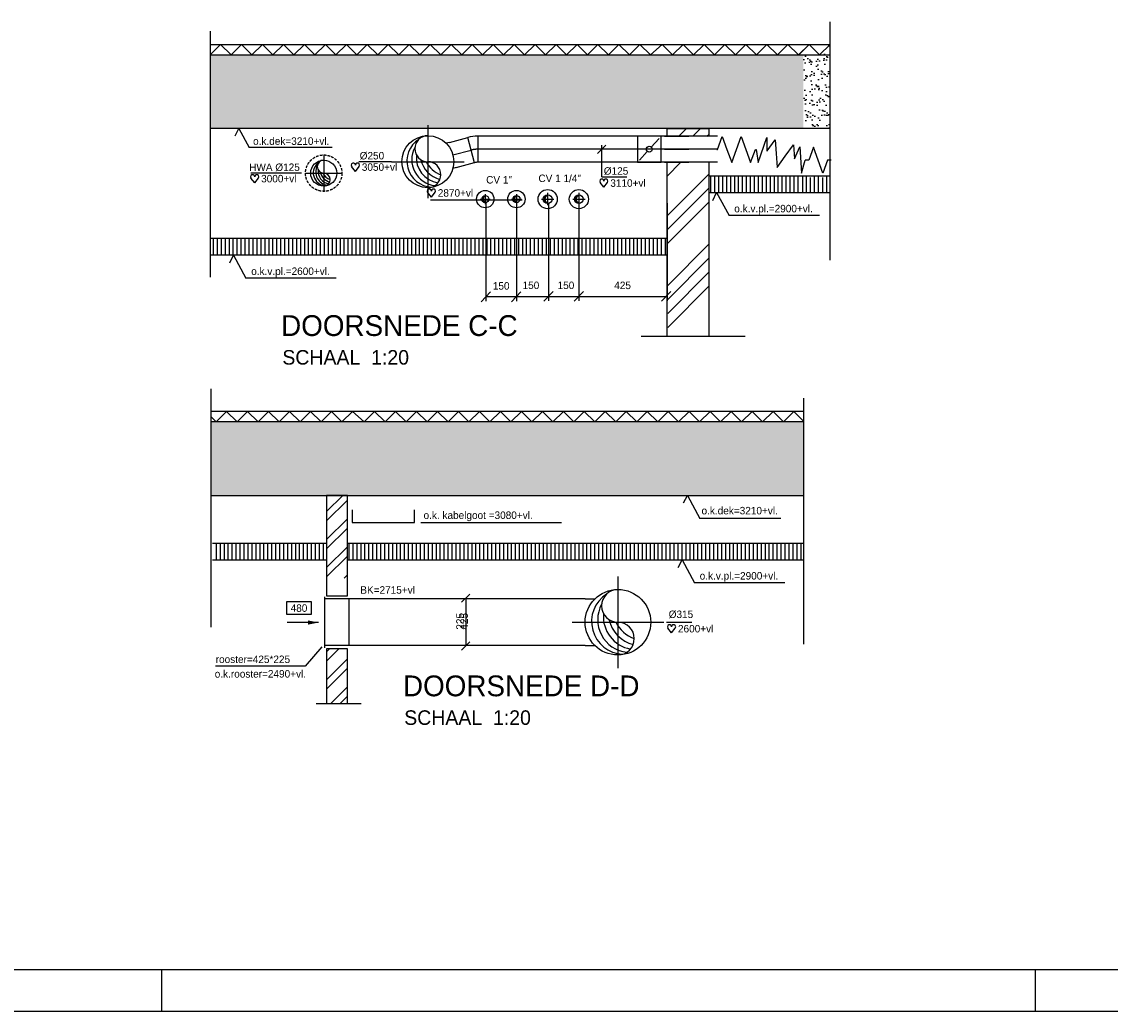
# Model space of a CAD drawing. Extents: x -39327 to 109237, y 358172 to 442272.
# Tile 29 of 96: x 42875 to 69030, y 358172 to 381961. Entities that reach past the tile are written whole.
import ezdxf
from ezdxf.enums import TextEntityAlignment as Align

# ---------------------------------------------------------------- set-up
doc = ezdxf.new("R2010")
doc.units = 0
doc.header["$LTSCALE"] = 100
for name, pattern in [('2322107', [2000, 1000, 1000]), ('CENTER2', [11.25, 7.5, -1.25, 1.25, -1.25]), ('CENTER4', [5, 3.125, -0.625, 0.625, -0.625]), ('HIDDEN4', [0.9375, 0.625, -0.3125]), ('LURETOUR', [6, 4, -2])]:
    doc.linetypes.add(name, pattern=pattern)
doc.layers.get('0').update_dxf_attribs({"linetype": 'CONTINUOUS'})
doc.layers.get('DEFPOINTS').update_dxf_attribs({"linetype": 'CONTINUOUS'})
for name, color, linetype in [('00KAD025', 2, 'CONTINUOUS'), ('00KAD070', 5, 'CONTINUOUS'), ('BOUW', 8, 'CONTINUOUS'), ('WL561---_AANVOER', 4, 'CONTINUOUS'), ('WL570---', 3, 'CONTINUOUS'), ('WL570---_HARTLIJN', 1, 'CONTINUOUS'), ('WL570---_RETOUR', 3, 'CONTINUOUS'), ('WM561---', 1, 'CONTINUOUS'), ('WM570---', 1, 'CONTINUOUS')]:
    doc.layers.add(name, color=color, linetype=linetype)
doc.styles.add('BURO-018', font='BUROFONT.shx', dxfattribs={"height": 180})
doc.styles.add('BURO-035', font='BUROFONT.shx', dxfattribs={"height": 350})
doc.styles.add('BURO-050', font='BUROFONT.shx', dxfattribs={"height": 500})

# ---------------------------------------------------------------- blocks, each defined once
blk = doc.blocks.new('HART')
at = {"color": 1}
for q in [(-40, 52), (40, 52)]:
    blk.add_line((0, 0), q, dxfattribs=at)
for centre, start, end in [((-22, 66), 0, 217.1867), ((22, 66), 322.8133, 180)]:
    blk.add_arc(centre, 22.1, start, end, dxfattribs=at)
blk = doc.blocks.new('LU-1-KI2')
at = {"color": 0, "linetype": 'CONTINUOUS'}
blk.add_circle((0, 0), 0.5, dxfattribs=at)
for centre, start, end in [((0.098, 0.01), 122.9221, 266.9628), ((0.191, 0.038), 151.6522, 263.7819), ((0.278, 0.084), 174.6069, 260.2716), ((0.354, 0.146), 192.3501, 256.1233), ((0.416, 0.222), 206.1028, 250.6419)]:
    blk.add_arc(centre, 0.5, start, end, dxfattribs=at)
at = {"layer": 'WL570---_HARTLIJN', "linetype": 'CENTER4'}
for p, q in [((0, 0.7), (0, -0.7)), ((-0.7, 0), (0.7, 0))]:
    blk.add_line(p, q, dxfattribs=at)
at = {"layer": 'WL570---_HARTLIJN', "color": 0, "linetype": 'CONTINUOUS'}
for centre, start, end in [((0, 0.25), 90, 270), ((0, -0.25), 270, 90)]:
    blk.add_arc(centre, 0.25, start, end, dxfattribs=at)
blk = doc.blocks.new('LU-1D-K-7D')
at = {"color": 0, "linetype": 'CONTINUOUS'}
for p, q in [((-0.5, 62.5), (0.5, 62.5)), ((-0.5, -62.5), (0.5, -62.5))]:
    blk.add_line(p, q, dxfattribs=at)
at = {"layer": 'WL570---_HARTLIJN', "linetype": 'CENTER2'}
blk.add_line((-0.5, 0), (0.5, 0), dxfattribs=at)
blk = doc.blocks.new('LU-1D-B--1-7DF7D')
at = {"color": 0, "linetype": 'CONTINUOUS'}
for p, q in [((-16.5, -62.5), (-16.5, 62.5)), ((32.1, 56.1), (-0.3, -64.6))]:
    blk.add_line(p, q, dxfattribs=at)
for radius in [187.5, 62.5]:
    blk.add_arc((-16.5, -125), radius, 75, 90, dxfattribs=at)
at = {"layer": 'WL570---_HARTLIJN', "linetype": 'CENTER4'}
blk.add_arc((-16.5, -125), 125, 75, 90, dxfattribs=at)
blk = doc.blocks.new('TR-LIZ')
at = {"color": 0, "linetype": 'CONTINUOUS'}
blk.add_circle((0, 0), 0.5, dxfattribs=at)
for centre, radius, start, end in [((0, 0), 0.4, 90, 270), ((0.02, 0), 0.4, 92.4503, 267.5497), ((0.04, 0), 0.402, 95.0009, 264.9991), ((0.05, 0), 0.404, 97.6518, 262.3482), ((0.07, 0), 0.407, 100.4024, 259.5976), ((0.09, 0), 0.411, 103.2521, 256.7479)]:
    blk.add_arc(centre, radius, start, end, dxfattribs=at)
at = {"layer": 'WL570---_HARTLIJN', "linetype": 'CENTER4'}
for p, q in [((-0.7, 0), (0.7, 0)), ((0, 0.7), (0, -0.7))]:
    blk.add_line(p, q, dxfattribs=at)
blk = doc.blocks.new('*U289', base_point=(53647, 377031))
at = {"color": 0, "linetype": 'CONTINUOUS'}
for p, q in [((53548, 377244), (53747, 377443)), ((53647, 376681), (53647, 377444)), ((53647, 376681), (54254, 376681))]:
    blk.add_line(p, q, dxfattribs=at)
at = {"layer": 'WM570---', "linetype": 'CONTINUOUS', "style": 'BURO-018'}
blk.add_text('%%c125', height=180, dxfattribs=at).set_placement((53697, 376731))
blk = doc.blocks.new('LU-2D-K-E1')
at = {"color": 0, "linetype": 'CONTINUOUS'}
for p, q in [((-0.5, 112.5), (0.5, 112.5)), ((-0.5, -112.5), (0.5, -112.5))]:
    blk.add_line(p, q, dxfattribs=at)
blk = doc.blocks.new('LU-ORND')
at = {"color": 0, "linetype": 'CONTINUOUS'}
for p, q in [((-3, 1.5), (-3, -1.5)), ((3, 1.5), (-3, 1.5)), ((3, -1.5), (3, 1.5)), ((-3, -1.5), (3, -1.5))]:
    blk.add_line(p, q, dxfattribs=at)
blk = doc.blocks.new('LU-1D-KL1-7D71')
at = {"color": 0, "linetype": 'CONTINUOUS'}
for p, q in [((-56.5, 62.5), (-56.5, -62.5)), ((56.5, 62.5), (-56.5, 62.5)), ((56.5, -62.5), (56.5, 62.5)), ((47, 52), (9.5, 10.5)), ((-9.5, -10.5), (-47, -52)), ((-56.5, -62.5), (56.5, -62.5))]:
    blk.add_line(p, q, dxfattribs=at)
blk.add_circle((0, 0), 14.1, dxfattribs=at)
blk = doc.blocks.new('LU-1D-BF--1-7D10BB')
at = {"color": 0, "linetype": 'CONTINUOUS'}
for p, q in [((-17.1, -62.8), (24.6, 57.3)), ((24.6, 57.3), (25.3, -7.3)), ((-26.4, 0), (-17.1, -62.8))]:
    blk.add_line(p, q, dxfattribs=at)
blk = doc.blocks.new('LU-1D-F-7DBD')
at = {"color": 0, "linetype": 'CONTINUOUS'}
for p, q in [((-91, 0), (-68.2, 62.5)), ((-68.2, 62.5), (-45.5, 0)), ((0, 0), (22.7, 62.5)), ((22.7, 62.5), (45.5, 0)), ((-94.7, 0), (-91, 0)), ((-45.5, 0), (-22.7, -62.5)), ((-22.7, -62.5), (0, 0)), ((45.5, 0), (68.2, -62.5)), ((68.2, -62.5), (91, 0)), ((91, 0), (94.7, 0))]:
    blk.add_line(p, q, dxfattribs=at)
blk = doc.blocks.new('LU-1D-BF-1-7D10BB')
at = {"color": 0, "linetype": 'CONTINUOUS'}
for p, q in [((-26.4, 0), (-17.1, 62.8)), ((-17.1, 62.8), (24.6, -57.3)), ((24.6, -57.3), (25.3, 7.3))]:
    blk.add_line(p, q, dxfattribs=at)
blk = doc.blocks.new('LU-1D-F-7D89')
at = {"color": 0, "linetype": 'CONTINUOUS'}
for p, q in [((-68.2, 0), (-45.5, 62.5)), ((-45.5, 62.5), (-22.7, 0)), ((22.7, 0), (45.5, 62.5)), ((45.5, 62.5), (68.2, 0)), ((-68.9, 0), (-68.2, 0)), ((-22.7, 0), (0, -62.5)), ((0, -62.5), (22.7, 0)), ((68.2, 0), (68.9, 0))]:
    blk.add_line(p, q, dxfattribs=at)
blk = doc.blocks.new('LU-1D-F-7D7C')
at = {"color": 0, "linetype": 'CONTINUOUS'}
for p, q in [((-45.5, 0), (-22.7, 62.5)), ((-22.7, 62.5), (0, 0)), ((-62, 0), (-45.5, 0)), ((0, 0), (22.7, -62.5)), ((22.7, -62.5), (45.5, 0)), ((45.5, 0), (62, 0))]:
    blk.add_line(p, q, dxfattribs=at)

msp = doc.modelspace()

# ---------------------------------------------------------------- hatches: boundary and pattern name
at = {"layer": 'WL570---_RETOUR'}
h = msp.add_hatch(dxfattribs=at)
h.set_pattern_fill('AR-SAND', color=8, scale=5, style=0)
h.set_pattern_definition([(37.5, (-200865.1, -1512094.6), (-8.000156, 244.706619), [0, -193.04, 0, -215.9, 0, -206.375]), (7.5, (-200865.1, -1512094.6), (224.76164, 358.41255), [0, -104.14, 0, -173.99, 0, -66.675]), (327.5, (-201021.3, -1512094.6), (395.496185, 0.718592), [0, -63.5, 0, -228.6, 0, -298.45]), (317.5, (-201021.3, -1512094.6), (381.778226, 111.46466), [0, -31.75, 0, -149.86, 0, -171.45])])
h.paths.add_polyline_path([(61644.9, 379396.5), (62296.8, 379396.5), (62296.8, 381411.3), (62047.7, 381164.1), (61644.9, 381164.1)])
h = msp.add_hatch(dxfattribs=at)
h.set_pattern_fill('AR-SAND', color=8, scale=5, style=0)
h.set_pattern_definition([(37.5, (-228927.75, -1564552.47), (-8.000156, 244.706619), [0, -193.04, 0, -215.9, 0, -206.375]), (7.5, (-228927.75, -1564552.47), (224.76164, 358.41255), [0, -104.14, 0, -173.99, 0, -66.675]), (327.5, (-229083.96, -1564552.47), (395.496185, 0.718592), [0, -63.5, 0, -228.6, 0, -298.45]), (317.5, (-229083.96, -1564552.47), (381.778226, 111.46466), [0, -31.75, 0, -149.86, 0, -171.45])])
h.paths.add_polyline_path([(61659.2, 379396.5), (61659.2, 381164.1), (54135.9, 381164.1), (47412, 381164.1), (47412, 379396.5)])
h = msp.add_hatch(dxfattribs=at)
h.set_pattern_fill('AR-SAND', color=8, scale=5, style=0)
h.set_pattern_definition([(142.5, (338010.12, -1573375.12), (8.000156, 244.706619), [0, -193.04, 0, -215.9, 0, -206.375]), (172.5, (338010.1, -1573375.12), (-224.76164, 358.41255), [0, -104.14, 0, -173.99, 0, -66.675]), (212.5, (338166.33, -1573375.12), (-395.496185, 0.718592), [0, -63.5, 0, -228.6, 0, -298.45]), (222.5, (338166.33, -1573375.12), (-381.778226, 111.46466), [0, -31.75, 0, -149.86, 0, -171.45])])
h.paths.add_polyline_path([(61670.4, 370573.9), (61670.4, 372341.5), (54946.4, 372341.5), (47423.2, 372341.5), (47423.2, 370573.9)])

# ---------------------------------------------------------------- linework, layer by layer
at = {"color": 1, "linetype": 'BYBLOCK'}
for p, q in [((54027.6, 377596.5), (54027.6, 375239.7)), ((54761.7, 377596.5), (54761.7, 375239.7)), ((55531.7, 377596.5), (55531.7, 375253.7)), ((56261.7, 377596.5), (56261.7, 375253.7)), ((56261.7, 377596.5), (56261.7, 375253.7)), ((58382.1, 377596.5), (58382.1, 375253.7)), ((53916.8, 375227.6), (54141.1, 375465.9)), ((54028.9, 375353.7), (56861.7, 375353.7)), ((54646, 375227.6), (54870.4, 375465.9)), ((55417.3, 375241.6), (55641.7, 375479.9)), ((56146.6, 375241.6), (56370.9, 375479.9)), ((56561.7, 375353.7), (58390.4, 375353.7)), ((58250.1, 375241.6), (58474.5, 375479.9))]:
    msp.add_line(p, q, dxfattribs=at)
at = {"layer": '00KAD025', "linetype": 'CONTINUOUS'}
for p, q in [((46237.4, 358171.9), (46237.4, 359171.9)), ((67237.4, 358171.9), (67237.4, 359171.9)), ((-39327.3, 358171.9), (109237.4, 358171.9))]:
    msp.add_line(p, q, dxfattribs=at)
at = {"layer": '00KAD070', "linetype": 'CONTINUOUS'}
msp.add_line((-38327.3, 359171.9), (108237.4, 359171.9), dxfattribs=at)
at = {"layer": 'BOUW'}
for p, q in [((62296.8, 376225.9), (62296.8, 381961.1)), ((47412, 375821), (47412, 381736)), ((47412, 381414.1), (54135.9, 381414.1)), ((54135.9, 381414.1), (62289.9, 381414.1)), ((47412, 381164.1), (54135.9, 381164.1)), ((54135.9, 381164.1), (62289.9, 381164.1)), ((62310.9, 379396.5), (47412, 379396.5)), ((59434.7, 377846.5), (59434.7, 378246.5)), ((59530, 377846.5), (59530, 378246.5)), ((59625.2, 377846.5), (59625.2, 378246.5)), ((59720.5, 377846.5), (59720.5, 378246.5)), ((59815.7, 377846.5), (59815.7, 378246.5)), ((59911, 377846.5), (59911, 378246.5)), ((60006.2, 377846.5), (60006.2, 378246.5)), ((60387.2, 377846.5), (60387.2, 378246.5)), ((60482.5, 377846.5), (60482.5, 378246.5)), ((60577.7, 377846.5), (60577.7, 378246.5)), ((60673, 377846.5), (60673, 378246.5)), ((60768.2, 377846.5), (60768.2, 378246.5)), ((60863.5, 377846.5), (60863.5, 378246.5)), ((60958.7, 377846.5), (60958.7, 378246.5)), ((61054, 377846.5), (61054, 378246.5)), ((61149.2, 377846.5), (61149.2, 378246.5)), ((61244.5, 377846.5), (61244.5, 378246.5)), ((61339.7, 377846.5), (61339.7, 378246.5)), ((61435, 377846.5), (61435, 378246.5)), ((61530.2, 377846.5), (61530.2, 378246.5)), ((61639.7, 377846.5), (61639.7, 378246.5)), ((61735, 377846.5), (61735, 378246.5)), ((61830.2, 377846.5), (61830.2, 378217.6)), ((61925.5, 377846.5), (61925.5, 378246.5)), ((62020.7, 377846.5), (62020.7, 378246.5)), ((62121.6, 377846.5), (62121.6, 378217.6)), ((62216.9, 377846.5), (62216.9, 378246.5)), ((47482.5, 376346.5), (47482.5, 376732.4)), ((47577.7, 376346.5), (47577.7, 376732.4)), ((47673, 376346.5), (47673, 376732.4)), ((47768.2, 376346.5), (47768.2, 376732.4)), ((47863.5, 376346.5), (47863.5, 376732.4)), ((47958.7, 376346.5), (47958.7, 376732.4)), ((48054, 376346.5), (48054, 376732.4)), ((48149.2, 376346.5), (48149.2, 376732.4)), ((48244.5, 376346.5), (48244.5, 376732.4)), ((48339.7, 376346.5), (48339.7, 376732.4)), ((48435, 376346.5), (48435, 376732.4)), ((48530.2, 376346.5), (48530.2, 376732.4)), ((48625.5, 376346.5), (48625.5, 376732.4)), ((48720.7, 376346.5), (48720.7, 376732.4)), ((48816, 376346.5), (48816, 376732.4)), ((48911.2, 376346.5), (48911.2, 376732.4)), ((49006.5, 376346.5), (49006.5, 376732.4)), ((49101.7, 376346.5), (49101.7, 376732.4)), ((49197, 376346.5), (49197, 376732.4)), ((49292.2, 376346.5), (49292.2, 376732.4)), ((49387.5, 376346.5), (49387.5, 376732.4)), ((49482.7, 376346.5), (49482.7, 376732.4)), ((49578, 376346.5), (49578, 376732.4)), ((49673.2, 376346.5), (49673.2, 376732.4)), ((49768.5, 376346.5), (49768.5, 376732.4)), ((49863.7, 376346.5), (49863.7, 376732.4)), ((49959, 376346.5), (49959, 376732.4)), ((50054.2, 376346.5), (50054.2, 376732.4)), ((50149.5, 376346.5), (50149.5, 376732.4)), ((50244.7, 376346.5), (50244.7, 376732.4)), ((50340, 376346.5), (50340, 376732.4)), ((50435.2, 376346.5), (50435.2, 376732.4)), ((50530.5, 376346.5), (50530.5, 376732.4)), ((50625.7, 376346.5), (50625.7, 376732.4)), ((50721, 376346.5), (50721, 376732.4)), ((50816.2, 376346.5), (50816.2, 376732.4)), ((50911.5, 376346.5), (50911.5, 376732.4)), ((51006.7, 376346.5), (51006.7, 376732.4)), ((51102, 376346.5), (51102, 376732.4)), ((51197.2, 376346.5), (51197.2, 376732.4)), ((51292.5, 376346.5), (51292.5, 376732.4)), ((51387.7, 376346.5), (51387.7, 376732.4)), ((51483, 376346.5), (51483, 376732.4)), ((51578.2, 376346.5), (51578.2, 376732.4)), ((51673.5, 376346.5), (51673.5, 376732.4)), ((51768.7, 376346.5), (51768.7, 376732.4)), ((51864, 376346.5), (51864, 376732.4)), ((51959.2, 376346.5), (51959.2, 376732.4)), ((52054.5, 376346.5), (52054.5, 376732.4)), ((52149.7, 376346.5), (52149.7, 376732.4)), ((52245, 376346.5), (52245, 376732.4)), ((52340.2, 376346.5), (52340.2, 376732.4)), ((52435.5, 376346.5), (52435.5, 376732.4)), ((52530.7, 376346.5), (52530.7, 376732.4)), ((52626, 376346.5), (52626, 376732.4)), ((52721.2, 376346.5), (52721.2, 376732.4)), ((52816.5, 376346.5), (52816.5, 376732.4)), ((52911.7, 376346.5), (52911.7, 376732.4)), ((53007, 376346.5), (53007, 376732.4)), ((53102.2, 376346.5), (53102.2, 376732.4)), ((53197.5, 376346.5), (53197.5, 376732.4)), ((53292.7, 376346.5), (53292.7, 376732.4)), ((53388, 376346.5), (53388, 376732.4)), ((53483.2, 376346.5), (53483.2, 376732.4)), ((53578.5, 376346.5), (53578.5, 376732.4)), ((53673.7, 376346.5), (53673.7, 376732.4)), ((53769, 376346.5), (53769, 376732.4)), ((53864.2, 376346.5), (53864.2, 376732.4)), ((53959.5, 376346.5), (53959.5, 376732.4)), ((54054.7, 376346.5), (54054.7, 376732.4)), ((54150, 376346.5), (54150, 376732.4)), ((54245.2, 376346.5), (54245.2, 376732.4)), ((54340.5, 376346.5), (54340.5, 376732.4)), ((54435.7, 376346.5), (54435.7, 376732.4)), ((54531, 376346.5), (54531, 376732.4)), ((54626.2, 376346.5), (54626.2, 376732.4)), ((54721.5, 376346.5), (54721.5, 376732.4)), ((54816.7, 376346.5), (54816.7, 376732.4)), ((54912, 376346.5), (54912, 376732.4)), ((55007.2, 376346.5), (55007.2, 376732.4)), ((55102.5, 376346.5), (55102.5, 376732.4)), ((55197.7, 376346.5), (55197.7, 376732.4)), ((55293, 376346.5), (55293, 376732.4)), ((55388.2, 376346.5), (55388.2, 376732.4)), ((55483.5, 376346.5), (55483.5, 376732.4)), ((55578.7, 376346.5), (55578.7, 376732.4)), ((55674, 376346.5), (55674, 376732.4)), ((55769.2, 376346.5), (55769.2, 376732.4)), ((55864.5, 376346.5), (55864.5, 376732.4)), ((55959.7, 376346.5), (55959.7, 376732.4)), ((56055, 376346.5), (56055, 376732.4)), ((56150.2, 376346.5), (56150.2, 376732.4)), ((56245.5, 376346.5), (56245.5, 376732.4)), ((56340.7, 376346.5), (56340.7, 376732.4)), ((56436, 376346.5), (56436, 376732.4)), ((56531.2, 376346.5), (56531.2, 376732.4)), ((56626.5, 376346.5), (56626.5, 376732.4)), ((56721.7, 376346.5), (56721.7, 376732.4)), ((56817, 376346.5), (56817, 376732.4)), ((56912.2, 376346.5), (56912.2, 376732.4)), ((57007.5, 376346.5), (57007.5, 376732.4)), ((57102.7, 376346.5), (57102.7, 376732.4)), ((57198, 376346.5), (57198, 376732.4)), ((57293.2, 376346.5), (57293.2, 376732.4)), ((57388.5, 376346.5), (57388.5, 376732.4)), ((57483.7, 376346.5), (57483.7, 376732.4)), ((57579, 376346.5), (57579, 376732.4)), ((57674.2, 376346.5), (57674.2, 376732.4)), ((57769.5, 376346.5), (57769.5, 376732.4)), ((57864.7, 376346.5), (57864.7, 376732.4)), ((57960, 376346.5), (57960, 376732.4)), ((58055.2, 376346.5), (58055.2, 376732.4)), ((58150.5, 376346.5), (58150.5, 376732.4)), ((58245.7, 376346.5), (58245.7, 376732.4)), ((58341, 376346.5), (58341, 376732.4)), ((47423.2, 367403.2), (47423.2, 373138.5)), ((61670.4, 366998.3), (61670.4, 372913.4)), ((54946.4, 372591.5), (47423.2, 372591.5)), ((61670.4, 372591.5), (54946.4, 372591.5)), ((54946.4, 372341.5), (47423.2, 372341.5)), ((61670.4, 372341.5), (54946.4, 372341.5)), ((47423.2, 370573.9), (61670.4, 370573.9)), ((47552.1, 369023.9), (47552.1, 369415.7)), ((47647.4, 369023.9), (47647.4, 369415.7)), ((47742.6, 369023.9), (47742.6, 369415.7)), ((47837.9, 369023.9), (47837.9, 369415.7)), ((47933.1, 369023.9), (47933.1, 369415.7)), ((48028.4, 369023.9), (48028.4, 369415.7)), ((48123.6, 369023.9), (48123.6, 369415.7)), ((48218.9, 369023.9), (48218.9, 369415.7)), ((48314.1, 369023.9), (48314.1, 369415.7)), ((48409.4, 369023.9), (48409.4, 369415.7)), ((48504.6, 369023.9), (48504.6, 369415.7)), ((48599.9, 369023.9), (48599.9, 369415.7)), ((48695.1, 369023.9), (48695.1, 369415.7)), ((48790.4, 369023.9), (48790.4, 369415.7)), ((48885.6, 369023.9), (48885.6, 369415.7)), ((48980.9, 369023.9), (48980.9, 369415.7)), ((49076.1, 369023.9), (49076.1, 369415.7)), ((49171.4, 369023.9), (49171.4, 369415.7)), ((49266.6, 369023.9), (49266.6, 369415.7)), ((49361.9, 369023.9), (49361.9, 369415.7)), ((49457.1, 369023.9), (49457.1, 369415.7)), ((49552.4, 369023.9), (49552.4, 369415.7)), ((49647.6, 369023.9), (49647.6, 369415.7)), ((49742.9, 369023.9), (49742.9, 369415.7)), ((49838.1, 369023.9), (49838.1, 369415.7)), ((49933.4, 369023.9), (49933.4, 369415.7)), ((50028.6, 369023.9), (50028.6, 369415.7)), ((50123.9, 369023.9), (50123.9, 369415.7)), ((50741.4, 369023.9), (50741.4, 369420.6)), ((50836.6, 369023.9), (50836.6, 369420.6)), ((50931.9, 369023.9), (50931.9, 369420.6)), ((51027.1, 369023.9), (51027.1, 369420.6)), ((51122.4, 369023.9), (51122.4, 369420.6)), ((51217.6, 369023.9), (51217.6, 369420.6)), ((51312.9, 369023.9), (51312.9, 369420.6)), ((51408.1, 369023.9), (51408.1, 369420.6)), ((51503.4, 369023.9), (51503.4, 369420.6)), ((51598.6, 369023.9), (51598.6, 369420.6)), ((51693.9, 369023.9), (51693.9, 369420.6)), ((51789.1, 369023.9), (51789.1, 369420.6)), ((51884.4, 369023.9), (51884.4, 369420.6)), ((51979.6, 369023.9), (51979.6, 369420.6)), ((52074.9, 369023.9), (52074.9, 369420.6)), ((52170.1, 369023.9), (52170.1, 369420.6)), ((52265.4, 369023.9), (52265.4, 369420.6)), ((52360.6, 369023.9), (52360.6, 369420.6)), ((52455.9, 369023.9), (52455.9, 369420.6)), ((52551.1, 369023.9), (52551.1, 369420.6)), ((52646.4, 369023.9), (52646.4, 369420.6)), ((52741.6, 369023.9), (52741.6, 369420.6)), ((52836.9, 369023.9), (52836.9, 369420.6)), ((52932.1, 369023.9), (52932.1, 369420.6)), ((53027.4, 369023.9), (53027.4, 369420.6)), ((53122.6, 369023.9), (53122.6, 369420.6)), ((53217.9, 369023.9), (53217.9, 369420.6)), ((53313.1, 369023.9), (53313.1, 369420.6)), ((53408.4, 369023.9), (53408.4, 369420.6)), ((53503.6, 369023.9), (53503.6, 369420.6)), ((53598.9, 369023.9), (53598.9, 369420.6)), ((53694.1, 369023.9), (53694.1, 369420.6)), ((53789.4, 369023.9), (53789.4, 369420.6)), ((53884.6, 369023.9), (53884.6, 369420.6)), ((53979.9, 369023.9), (53979.9, 369420.6)), ((54075.1, 369023.9), (54075.1, 369420.6)), ((54170.4, 369023.9), (54170.4, 369420.6)), ((54265.6, 369023.9), (54265.6, 369420.6)), ((54360.9, 369023.9), (54360.9, 369420.6)), ((54456.1, 369023.9), (54456.1, 369420.6)), ((54551.4, 369023.9), (54551.4, 369420.6)), ((54646.6, 369023.9), (54646.6, 369420.6)), ((54741.9, 369023.9), (54741.9, 369420.6)), ((54837.1, 369023.9), (54837.1, 369420.6)), ((54932.4, 369023.9), (54932.4, 369420.6)), ((55027.6, 369023.9), (55027.6, 369420.6)), ((55122.9, 369023.9), (55122.9, 369420.6)), ((55218.1, 369023.9), (55218.1, 369420.6)), ((55313.4, 369023.9), (55313.4, 369420.6)), ((55408.6, 369023.9), (55408.6, 369420.6)), ((55503.9, 369023.9), (55503.9, 369420.6)), ((55599.1, 369023.9), (55599.1, 369420.6)), ((55694.4, 369023.9), (55694.4, 369420.6)), ((55789.6, 369023.9), (55789.6, 369420.6)), ((55884.9, 369023.9), (55884.9, 369420.6)), ((55980.1, 369023.9), (55980.1, 369420.6)), ((56075.4, 369023.9), (56075.4, 369420.6)), ((56170.6, 369023.9), (56170.6, 369420.6)), ((56265.9, 369023.9), (56265.9, 369420.6)), ((56361.1, 369023.9), (56361.1, 369420.6)), ((56456.4, 369023.9), (56456.4, 369420.6)), ((56551.6, 369023.9), (56551.6, 369420.6)), ((56646.9, 369023.9), (56646.9, 369420.6)), ((56742.1, 369023.9), (56742.1, 369420.6)), ((56837.4, 369023.9), (56837.4, 369420.6)), ((56932.6, 369023.9), (56932.6, 369420.6)), ((57027.9, 369023.9), (57027.9, 369420.6)), ((57123.1, 369023.9), (57123.1, 369420.6)), ((57218.4, 369023.9), (57218.4, 369420.6)), ((57313.6, 369023.9), (57313.6, 369420.6)), ((57408.9, 369023.9), (57408.9, 369420.6)), ((57504.1, 369023.9), (57504.1, 369420.6)), ((57599.4, 369023.9), (57599.4, 369420.6)), ((57694.6, 369023.9), (57694.6, 369420.6)), ((57789.9, 369023.9), (57789.9, 369420.6)), ((57885.1, 369023.9), (57885.1, 369420.6)), ((57980.4, 369023.9), (57980.4, 369420.6)), ((58075.6, 369023.9), (58075.6, 369420.6)), ((58170.9, 369023.9), (58170.9, 369420.6)), ((58266.1, 369023.9), (58266.1, 369420.6)), ((58361.4, 369023.9), (58361.4, 369420.6)), ((58456.6, 369023.9), (58456.6, 369420.6)), ((58551.9, 369023.9), (58551.9, 369420.6)), ((58647.1, 369023.9), (58647.1, 369420.6)), ((58742.4, 369023.9), (58742.4, 369420.6)), ((58837.6, 369023.9), (58837.6, 369420.7)), ((58932.9, 369023.9), (58932.9, 369420.7)), ((59028.1, 369023.9), (59028.1, 369420.7)), ((59123.4, 369023.9), (59123.4, 369420.7)), ((59218.6, 369023.9), (59218.6, 369420.7)), ((59313.9, 369023.9), (59313.9, 369420.7)), ((59409.1, 369023.9), (59409.1, 369420.7)), ((59504.4, 369023.9), (59504.4, 369420.7)), ((59599.6, 369023.9), (59599.6, 369420.7)), ((59694.9, 369023.9), (59694.9, 369420.7)), ((59790.1, 369023.9), (59790.1, 369420.7)), ((59885.4, 369023.9), (59885.4, 369420.7)), ((59980.6, 369023.9), (59980.6, 369420.7)), ((60075.9, 369023.9), (60075.9, 369420.7)), ((60171.1, 369023.9), (60171.1, 369420.7)), ((60266.4, 369023.9), (60266.4, 369420.7)), ((60361.6, 369023.9), (60361.6, 369420.7)), ((60456.9, 369023.9), (60456.9, 369420.7)), ((60552.1, 369023.9), (60552.1, 369420.7)), ((60647.4, 369023.9), (60647.4, 369420.7)), ((60742.6, 369023.9), (60742.6, 369420.7)), ((60837.9, 369023.9), (60837.9, 369420.7)), ((60933.1, 369023.9), (60933.1, 369420.7)), ((61028.4, 369023.9), (61028.4, 369420.7)), ((61123.6, 369023.9), (61123.6, 369420.7)), ((61218.9, 369023.9), (61218.9, 369420.7)), ((61314.1, 369023.9), (61314.1, 369420.7)), ((61409.4, 369023.9), (61409.4, 369420.7)), ((61504.6, 369023.9), (61504.6, 369420.7)), ((61599.9, 369023.9), (61599.9, 369420.7))]:
    msp.add_line(p, q, dxfattribs=at)
at = {"layer": 'DEFPOINTS', "color": 0, "linetype": 'BYBLOCK'}
for p in [(54027.6, 377696.5), (54761.7, 377696.5), (54777.6, 377696.5), (55515.3, 377696.5), (55531.7, 377696.5), (56261.7, 377696.5), (56261.7, 377696.5), (58382.1, 377696.5), (58382.1, 375353.7)]:
    msp.add_point(p, dxfattribs=at)
at = {"layer": 'WL561---_AANVOER', "color": 8, "linetype": '2322107'}
for centre, radius in [((54011.7, 377696.5), 209.2), ((54761.7, 377696.5), 209.2), ((55511.7, 377696.5), 231), ((56261.7, 377696.5), 231)]:
    msp.add_circle(centre, radius, dxfattribs=at)
at = {"layer": 'WL570---'}
for p, q in [((53155, 379060.2), (53074.1, 379038.5)), ((53316.7, 378456.5), (53235.8, 378434.8)), ((50150.2, 368136.9), (50150.2, 366911.9)), ((50732.9, 368086.9), (50732.9, 366961.9)), ((56412.7, 368086.9), (56649.1, 368086.9)), ((56412.7, 366961.9), (56649.1, 366961.9))]:
    msp.add_line(p, q, dxfattribs=at)
at = {"layer": 'WL570---', "color": 8}
for p, q in [((50200.2, 370184.1), (50590, 370573.9)), ((50200.2, 369959.6), (50700.2, 370459.6)), ((50200.2, 369510.6), (50700.2, 370010.6)), ((50200.2, 369286.1), (50700.2, 369786.1)), ((50200.2, 368837.1), (50700.2, 369337.1)), ((50200.2, 368612.6), (50700.2, 369112.6)), ((50623.1, 368586.4), (50700.2, 368663.6)), ((50200.2, 366816.5), (50268.7, 366885)), ((50200.2, 366592), (50493.3, 366885)), ((50200.2, 366143), (50700.2, 366643)), ((50200.2, 365918.5), (50700.2, 366418.5)), ((50304.6, 365573.9), (50700.2, 365969.5)), ((50529.1, 365573.9), (50700.2, 365745))]:
    msp.add_line(p, q, dxfattribs=at)
at = {"layer": 'WL570---_RETOUR', "color": 8}
for p, q in [((58382.1, 379396.5), (59382.1, 379396.5)), ((58382.1, 379210), (58382.1, 379396.5)), ((58664.4, 379210), (58851, 379396.5)), ((59001.2, 379210), (59187.7, 379396.5)), ((59337.9, 379210), (59382.1, 379254.2)), ((59382.1, 379396.5), (59382.1, 379210)), ((58379.8, 378251.9), (58707.2, 378579.2)), ((58382.1, 374396.5), (58382.1, 378579.2)), ((59382.1, 378579.2), (59382.1, 374396.5)), ((58396.2, 377307.7), (59382.1, 378293.6)), ((62289.9, 378246.5), (59382.1, 378246.5)), ((60101.5, 377846.5), (60101.5, 378246.5)), ((60196.7, 377846.5), (60196.7, 378246.5)), ((60292, 377846.5), (60292, 378246.5)), ((58396.2, 376970.9), (59382.1, 377956.9)), ((62306.3, 377846.5), (59382.1, 377846.5)), ((58396.2, 376634.2), (59382.1, 377620.1)), ((58382.1, 376746.5), (47412, 376746.5)), ((58396.2, 375623.9), (59396.2, 376623.9)), ((58382.1, 376346.5), (47412, 376346.5)), ((58396.2, 375287.1), (59396.2, 376287.1)), ((58396.2, 374950.4), (59396.2, 375950.4)), ((58396.2, 374613.6), (59396.2, 375613.6)), ((60260.2, 374396.5), (57758.9, 374396.5)), ((50700.2, 370573.9), (50200.2, 370573.9)), ((50200.2, 370573.9), (50200.2, 368159.2)), ((50700.2, 368159.2), (50700.2, 370573.9)), ((47454.3, 369423.9), (50200.2, 369423.9)), ((50700.2, 369423.9), (61670.4, 369423.9)), ((47454.3, 369023.9), (50200.2, 369023.9)), ((50700.2, 369023.9), (61670.4, 369023.9)), ((50200.2, 368159.2), (50700.2, 368159.2)), ((50700.2, 366885), (50200.2, 366885)), ((50200.2, 366885), (50200.2, 365573.9)), ((50700.2, 365573.9), (50700.2, 366885)), ((49947.6, 365573.9), (51032.1, 365573.9))]:
    msp.add_line(p, q, dxfattribs=at)
at = {"layer": 'WL570---_RETOUR', "color": 8, "linetype": 'HIDDEN4'}
msp.add_circle((50130.8, 378321.5), 437.5, dxfattribs=at)
at = {"layer": 'WM561---', "color": 9}
for p, q in [((47412, 381176.5), (47651.5, 381414.1)), ((47651.5, 381414.1), (47903.4, 381164.1)), ((47903.4, 381164.1), (48155.4, 381414.1)), ((48155.4, 381414.1), (48407.3, 381164.1)), ((48407.3, 381164.1), (48659.2, 381414.1)), ((48659.2, 381414.1), (48911.2, 381164.1)), ((48911.2, 381164.1), (49163.1, 381414.1)), ((49163.1, 381414.1), (49415, 381164.1)), ((49415, 381164.1), (49666.9, 381414.1)), ((49666.9, 381414.1), (49918.9, 381164.1)), ((49918.9, 381164.1), (50170.8, 381414.1)), ((50170.8, 381414.1), (50422.7, 381164.1)), ((50422.7, 381164.1), (50674.6, 381414.1)), ((50674.6, 381414.1), (50926.6, 381164.1)), ((50926.6, 381164.1), (51178.5, 381414.1)), ((51178.5, 381414.1), (51430.4, 381164.1)), ((51430.4, 381164.1), (51682.3, 381414.1)), ((51682.3, 381414.1), (51934.3, 381164.1)), ((51934.3, 381164.1), (52186.2, 381414.1)), ((52186.2, 381414.1), (52438.1, 381164.1)), ((52438.1, 381164.1), (52690.1, 381414.1)), ((52690.1, 381414.1), (52942, 381164.1)), ((52942, 381164.1), (53193.9, 381414.1)), ((53193.9, 381414.1), (53445.8, 381164.1)), ((53445.8, 381164.1), (53697.8, 381414.1)), ((53697.8, 381414.1), (53949.7, 381164.1)), ((53949.7, 381164.1), (54201.6, 381414.1)), ((54201.6, 381414.1), (54453.5, 381164.1)), ((54453.5, 381164.1), (54705.5, 381414.1)), ((54705.5, 381414.1), (54957.4, 381164.1)), ((54957.4, 381164.1), (55209.3, 381414.1)), ((55209.3, 381414.1), (55461.3, 381164.1)), ((55461.3, 381164.1), (55713.2, 381414.1)), ((55713.2, 381414.1), (55965.1, 381164.1)), ((55965.1, 381164.1), (56217, 381414.1)), ((56217, 381414.1), (56469, 381164.1)), ((56469, 381164.1), (56720.9, 381414.1)), ((56720.9, 381414.1), (56972.8, 381164.1)), ((56972.8, 381164.1), (57224.7, 381414.1)), ((57224.7, 381414.1), (57476.7, 381164.1)), ((57476.7, 381164.1), (57728.6, 381414.1)), ((57728.6, 381414.1), (57980.5, 381164.1)), ((57980.5, 381164.1), (58261.2, 381414.1)), ((58261.2, 381414.1), (58513.1, 381164.1)), ((58513.1, 381164.1), (58765, 381414.1)), ((58765, 381414.1), (59017, 381164.1)), ((59017, 381164.1), (59268.9, 381414.1)), ((59268.9, 381414.1), (59520.8, 381164.1)), ((59520.8, 381164.1), (59772.7, 381414.1)), ((59772.7, 381414.1), (60024.7, 381164.1)), ((60024.7, 381164.1), (60276.6, 381414.1)), ((60276.6, 381414.1), (60528.5, 381164.1)), ((60528.5, 381164.1), (60780.4, 381414.1)), ((60780.4, 381414.1), (61032.4, 381164.1)), ((61032.4, 381164.1), (61284.3, 381414.1)), ((61284.3, 381414.1), (61536.2, 381164.1)), ((61543.8, 381164.1), (61795.8, 381414.1)), ((61795.8, 381414.1), (62047.7, 381164.1)), ((62047.7, 381164.1), (62299.6, 381414.1)), ((61536.2, 381164.1), (61659.2, 381286.2)), ((47546.1, 372341.5), (47423.2, 372463.5)), ((47798.1, 372591.5), (47546.1, 372341.5)), ((48050, 372341.5), (47798.1, 372591.5)), ((48301.9, 372591.5), (48050, 372341.5)), ((48553.9, 372341.5), (48301.9, 372591.5)), ((48805.8, 372591.5), (48553.9, 372341.5)), ((49057.7, 372341.5), (48805.8, 372591.5)), ((49309.6, 372591.5), (49057.7, 372341.5)), ((49561.6, 372341.5), (49309.6, 372591.5)), ((49813.5, 372591.5), (49561.6, 372341.5)), ((50065.4, 372341.5), (49813.5, 372591.5)), ((50317.3, 372591.5), (50065.4, 372341.5)), ((50569.3, 372341.5), (50317.3, 372591.5)), ((50821.2, 372591.5), (50569.3, 372341.5)), ((51101.8, 372341.5), (50821.2, 372591.5)), ((51353.8, 372591.5), (51101.8, 372341.5)), ((51605.7, 372341.5), (51353.8, 372591.5)), ((51857.6, 372591.5), (51605.7, 372341.5)), ((52109.6, 372341.5), (51857.6, 372591.5)), ((52361.5, 372591.5), (52109.6, 372341.5)), ((52613.4, 372341.5), (52361.5, 372591.5)), ((52865.3, 372591.5), (52613.4, 372341.5)), ((53117.3, 372341.5), (52865.3, 372591.5)), ((53369.2, 372591.5), (53117.3, 372341.5)), ((53621.1, 372341.5), (53369.2, 372591.5)), ((53873, 372591.5), (53621.1, 372341.5)), ((54125, 372341.5), (53873, 372591.5)), ((54376.9, 372591.5), (54125, 372341.5)), ((54628.8, 372341.5), (54376.9, 372591.5)), ((54880.7, 372591.5), (54628.8, 372341.5)), ((55132.7, 372341.5), (54880.7, 372591.5)), ((55384.6, 372591.5), (55132.7, 372341.5)), ((55636.5, 372341.5), (55384.6, 372591.5)), ((55888.5, 372591.5), (55636.5, 372341.5)), ((56140.4, 372341.5), (55888.5, 372591.5)), ((56392.3, 372591.5), (56140.4, 372341.5)), ((56644.2, 372341.5), (56392.3, 372591.5)), ((56896.2, 372591.5), (56644.2, 372341.5)), ((57148.1, 372341.5), (56896.2, 372591.5)), ((57400, 372591.5), (57148.1, 372341.5)), ((57651.9, 372341.5), (57400, 372591.5)), ((57903.9, 372591.5), (57651.9, 372341.5)), ((58155.8, 372341.5), (57903.9, 372591.5)), ((58407.7, 372591.5), (58155.8, 372341.5)), ((58659.7, 372341.5), (58407.7, 372591.5)), ((58911.6, 372591.5), (58659.7, 372341.5)), ((59163.5, 372341.5), (58911.6, 372591.5)), ((59415.4, 372591.5), (59163.5, 372341.5)), ((59667.4, 372341.5), (59415.4, 372591.5)), ((59919.3, 372591.5), (59667.4, 372341.5)), ((60171.2, 372341.5), (59919.3, 372591.5)), ((60423.1, 372591.5), (60171.2, 372341.5)), ((60675.1, 372341.5), (60423.1, 372591.5)), ((60927, 372591.5), (60675.1, 372341.5)), ((61178.9, 372341.5), (60927, 372591.5)), ((61430.8, 372591.5), (61178.9, 372341.5)), ((61670.4, 372353.8), (61430.8, 372591.5))]:
    msp.add_line(p, q, dxfattribs=at)
at = {"layer": 'WM561---'}
for p, q in [((50334.6, 378941.5), (48338.1, 378941.5)), ((52696.7, 377680.6), (54901.5, 377683.1)), ((62041, 377299.6), (59870.3, 377299.6)), ((50433.5, 375793.4), (48262.8, 375793.4)), ((61111, 370020.8), (59167.3, 370020.8)), ((61209.9, 368470.8), (59039.2, 368470.8))]:
    msp.add_line(p, q, dxfattribs=at)
at = {"layer": 'WM570---'}
for p, q in [((47999.6, 379218), (48093.4, 379396.5)), ((48093.4, 379396.5), (48338.1, 378941.5)), ((51757.1, 378596.5), (50975.4, 378596.5)), ((59479.3, 377667.8), (59572.8, 377852.8)), ((59572.8, 377852.8), (59870.3, 377299.6)), ((47871.8, 376161.6), (47965.4, 376346.5)), ((47965.4, 376346.5), (48262.8, 375793.4)), ((58776, 370395.4), (58869.8, 370573.9)), ((58869.8, 370573.9), (59167.3, 370020.8)), ((52464.9, 369923.9), (55847.2, 369923.9)), ((58648.2, 368839), (58741.8, 369023.9)), ((58741.8, 369023.9), (59039.2, 368470.8)), ((50003.8, 367517.7), (49253.8, 367517.7)), ((50088.1, 366929.6), (49681.5, 366467)), ((49681.5, 366467), (47526.6, 366467))]:
    msp.add_line(p, q, dxfattribs=at)
at = {"layer": 'WM570---', "color": 1}
for p, q in [((49599.6, 378323.2), (48377.8, 378323.2)), ((58370, 367529.3), (58976.4, 367529.3))]:
    msp.add_line(p, q, dxfattribs=at)
at = {"layer": 'WM570---', "color": 220}
for p, q in [((50811.1, 370223.9), (50811.1, 369923.9)), ((52311.1, 369923.9), (52311.1, 370223.9)), ((50811.1, 369923.9), (52311.1, 369923.9))]:
    msp.add_line(p, q, dxfattribs=at)
at = {"layer": 'WM570---', "linetype": 'CONTINUOUS'}
for p, q in [((53644.7, 368203.1), (53445.3, 368003.7)), ((53545, 368080.4), (53545, 366955.4)), ((53644.7, 367055.1), (53445.3, 366855.7))]:
    msp.add_line(p, q, dxfattribs=at)
at = {"layer": 'WM570---'}
msp.add_solid([(49753.8, 367567.7), (49753.8, 367467.7), (50003.8, 367517.7)], dxfattribs=at)

# ---------------------------------------------------------------- block references
at = {"layer": 'WL561---_AANVOER', "linetype": '2322107'}
for p, xscale, yscale, zscale in [((54011.7, 377696.5), 168.5, 168.5, 168.5), ((54761.7, 377696.5), 168.5, 168.5, 168.5), ((55511.7, 377696.5), 212, 212, 212), ((56261.7, 377696.5), 212, 212, 212)]:
    msp.add_blockref('TR-LIZ', p, dxfattribs=dict(at, xscale=xscale, yscale=yscale, zscale=zscale))
at = {"layer": 'WL570---_RETOUR', "linetype": 'LURETOUR'}
for name, p, xscale, yscale, zscale in [('LU-1-KI2', (52632.1, 378596.5), 1250, 1250, 1250), ('LU-1D-K-7D', (58611.1, 378896.5), 590.3717961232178, 5, 5), ('LU-1D-F-7DBD', (60048.3, 378891.6), 5, 5, 5), ('LU-1D-BF--1-7D10BB', (60653.7, 378891.6), 5, 5, 5), ('LU-1-KI2', (50130.8, 378321.5), 625, 625, 625), ('LU-1-KI2', (57200.2, 367524.4), 1575, 1575, 1575)]:
    msp.add_blockref(name, p, dxfattribs=dict(at, xscale=xscale, yscale=yscale, zscale=zscale))
at = {"layer": 'WL570---_RETOUR', "linetype": 'LURETOUR', "yscale": 5, "zscale": 5}
for name, p, xscale, rotation in [('LU-1D-K-7D', (53454.1, 378816.8), 451.828180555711, 14.99999999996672), ('LU-1D-B--1-7DF7D', (53751.8, 378896.5), 5, 14.99999999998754), ('LU-1D-K-7D', (56712.5, 378896.5), 5757.020221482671, 180), ('LU-1D-F-7D89', (61111.5, 378760.9), 5, 344.0618868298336), ('LU-1D-BF-1-7D10BB', (61569.2, 378630.1), 5, 344.0618868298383), ('LU-1D-F-7D7C', (62011.1, 378630.1), 5, 180), ('LU-2D-K-E1', (53281.5, 367524.4), 6262.500000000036, 180.0000000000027)]:
    msp.add_blockref(name, p, dxfattribs=dict(at, xscale=xscale, rotation=rotation))
at = {"layer": 'WL570---_RETOUR', "linetype": 'CONTINUOUS', "xscale": 5, "yscale": 5, "zscale": 5, "rotation": 180}
msp.add_blockref('LU-1D-KL1-7D71', (57953.5, 378896.5), dxfattribs=at)
at = {"layer": 'WM570---', "linetype": '2322107'}
msp.add_blockref('*U289', (56810.7, 378584), dxfattribs=at)
at = {"layer": 'WM570---', "xscale": 2.25, "yscale": 2.25, "zscale": 2.25}
for p in [(50891.9, 378365), (48472.3, 378087.2), (52716.9, 377743.6), (56862.3, 377980.7), (58488.7, 367266.7)]:
    msp.add_blockref('HART', p, dxfattribs=at)
at = {"layer": 'WM570---'}
ref = msp.add_blockref('LU-ORND', (49536.7, 367864.6), dxfattribs=dict(at, xscale=100, yscale=100, zscale=100))
ref.add_attrib('LU_TEXT1', '480', dxfattribs={"layer": '0', "color": 1, "linetype": 'CONTINUOUS', "height": 180, "style": 'BURO-018'}).set_placement((49536.7, 367864.6), align=Align.MIDDLE)

# ---------------------------------------------------------------- texts
at = {"color": 1, "linetype": 'BYBLOCK', "char_height": 180, "attachment_point": 5, "style": 'BURO-018'}
for insert in [(54394.6, 375609.7), (55109.8, 375623.7), (55951.3, 375623.7)]:
    msp.add_mtext('150', dxfattribs=dict(at, insert=insert))
at = {"layer": 'WL570---_RETOUR', "color": 1, "style": 'BURO-018'}
for s, p in [('o.k.dek=3210+vl.', (48433.1, 379001.9)), ('425', (57111.9, 375533.7)), ('o.k.dek=3210+vl.', (59209.5, 370117.5)), ('BK=2715+vl', (51010.5, 368209.8))]:
    msp.add_text(s, height=180, dxfattribs=at).set_placement(p)
at = {"layer": 'WL570---_RETOUR', "color": 4, "style": 'BURO-050'}
for s, p in [('DOORSNEDE C-C', (49106.6, 374406.6)), ('DOORSNEDE D-D', (52035.1, 365744.5))]:
    msp.add_text(s, height=500, dxfattribs=at).set_placement(p)
at = {"layer": 'WL570---_RETOUR', "color": 3, "style": 'BURO-035'}
for p in [(49136.7, 373718.3), (52065.1, 365056.3)]:
    msp.add_text('SCHAAL  1:20', height=350, dxfattribs=at).set_placement(p)
at = {"layer": 'WM561---', "color": 1, "style": 'BURO-018'}
for s, p in [('o.k.v.pl.=2900+vl.', (59996, 377379.6)), ('o.k.v.pl.=2600+vl.', (48388.6, 375873.4)), ('o.k.v.pl.=2900+vl.', (59164.9, 368550.7))]:
    msp.add_text(s, height=180, dxfattribs=at).set_placement(p)
at = {"layer": 'WM570---', "linetype": 'CONTINUOUS', "style": 'BURO-018'}
for s, p in [('%%c250', (51583.5, 378651)), ('HWA %%c125', (49556.3, 378373.2))]:
    msp.add_text(s, height=180, dxfattribs=at).set_placement(p, align=Align.RIGHT)
at = {"layer": 'WM570---', "color": 1, "style": 'BURO-018'}
for s, p in [('3050+vl', (51046.4, 378377.3)), ('3000+vl', (48626.9, 378099.5)), ('CV 1"', (54033.8, 378071.6)), ('CV 1 1/4"', (55290.4, 378107)), ('2870+vl', (52871.5, 377755.8)), ('3110+vl', (57016.8, 377993)), ('o.k. kabelgoot =3080+vl.', (52529.8, 370007.7)), ('2600+vl', (58643.2, 367279)), ('rooster=425*225', (47535.9, 366543)), ('o.k.rooster=2490+vl.', (47511.9, 366193.7))]:
    msp.add_text(s, height=180, dxfattribs=at).set_placement(p)
at = {"layer": 'WM570---', "linetype": 'CONTINUOUS', "style": 'BURO-018'}
for s, p in [('225', (53495, 367546)), ('425', (53595, 367546))]:
    msp.add_text(s, height=180, rotation=90, dxfattribs=at).set_placement(p, align=Align.CENTER)
msp.add_text('%%c315', height=180, dxfattribs=at).set_placement((58420, 367625.3))

doc.saveas('drawing.dxf')
